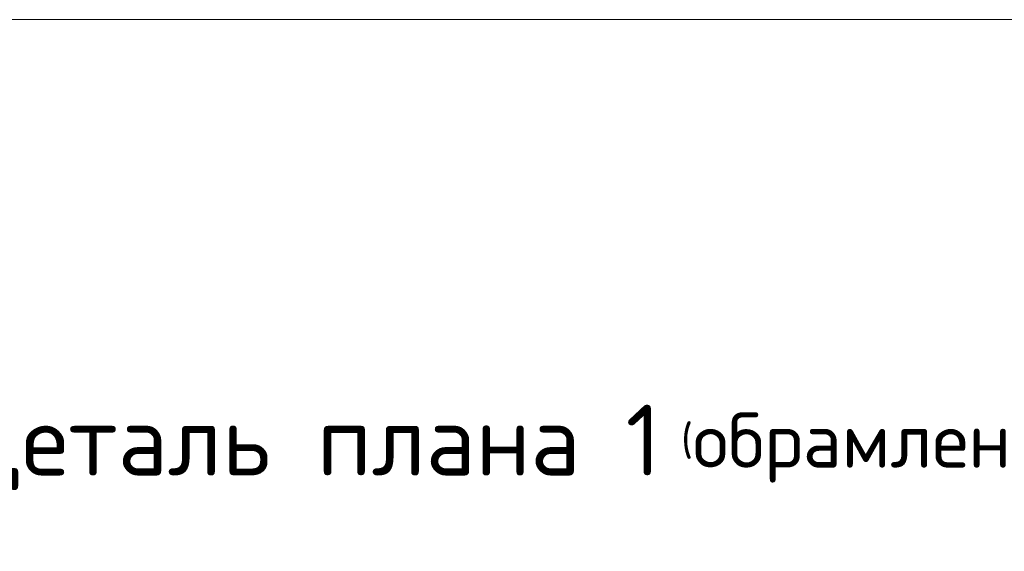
# Model space of a CAD drawing. Header units: metres. Extents: x -38 to 107, y -15 to 21.
# Tile 141 of 167: x 73.838 to 74.776, y 8.765 to 9.272. Entities that reach past the tile are written whole.
import ezdxf

# ---------------------------------------------------------------- set-up
doc = ezdxf.new("R2010")
doc.units = ezdxf.units.M
for name, color, linetype, lineweight in [('XR$3$Текст_ общее_1', 7, 'Continuous', 13), ('XR$4$Текст_ примечание', 7, 'Continuous', 13), ('XR$5$Текст_ общее_1', 7, 'Continuous', 13)]:
    doc.layers.add(name, color=color, linetype=linetype, lineweight=lineweight)
doc.styles.add('ISOCPEUR', font='txt')

msp = doc.modelspace()

# ---------------------------------------------------------------- linework, layer by layer
at = {"layer": 'XR$4$Текст_ примечание', "color": 7, "linetype": 'Continuous', "lineweight": 13, "transparency": 33554687}
msp.add_line((86.41979, 9.27171), (67.91979, 9.27171), dxfattribs=at)

# ---------------------------------------------------------------- texts
at = {"layer": 'XR$3$Текст_ общее_1', "color": 7, "linetype": 'Continuous', "lineweight": 13, "transparency": 33554687, "insert": (74.46433, 8.86375), "char_height": 0.0675, "width": 1.4055685, "attachment_point": 5, "style": 'ISOCPEUR'}
msp.add_mtext('\\A1;{\\fISOCPEUR|i0|b0;\\H0.067500;\\W1.000000;\\C7;Деталь плана 1\\H0.030000; (\\H0.052500;обрамление проёма)}\\P', dxfattribs=at)
at = {"layer": 'XR$5$Текст_ общее_1', "color": 7, "linetype": 'Continuous', "lineweight": 13, "transparency": 33554687, "insert": (74.46433, 8.86375), "char_height": 0.0675, "width": 1.4055685, "attachment_point": 5, "style": 'ISOCPEUR'}
msp.add_mtext('\\A1;{\\fISOCPEUR|i0|b0;\\H0.067500;\\W1.000000;\\C7;Деталь плана 1\\H0.030000; (\\H0.052500;обрамление проёма)}\\P', dxfattribs=at)

doc.saveas('drawing.dxf')
